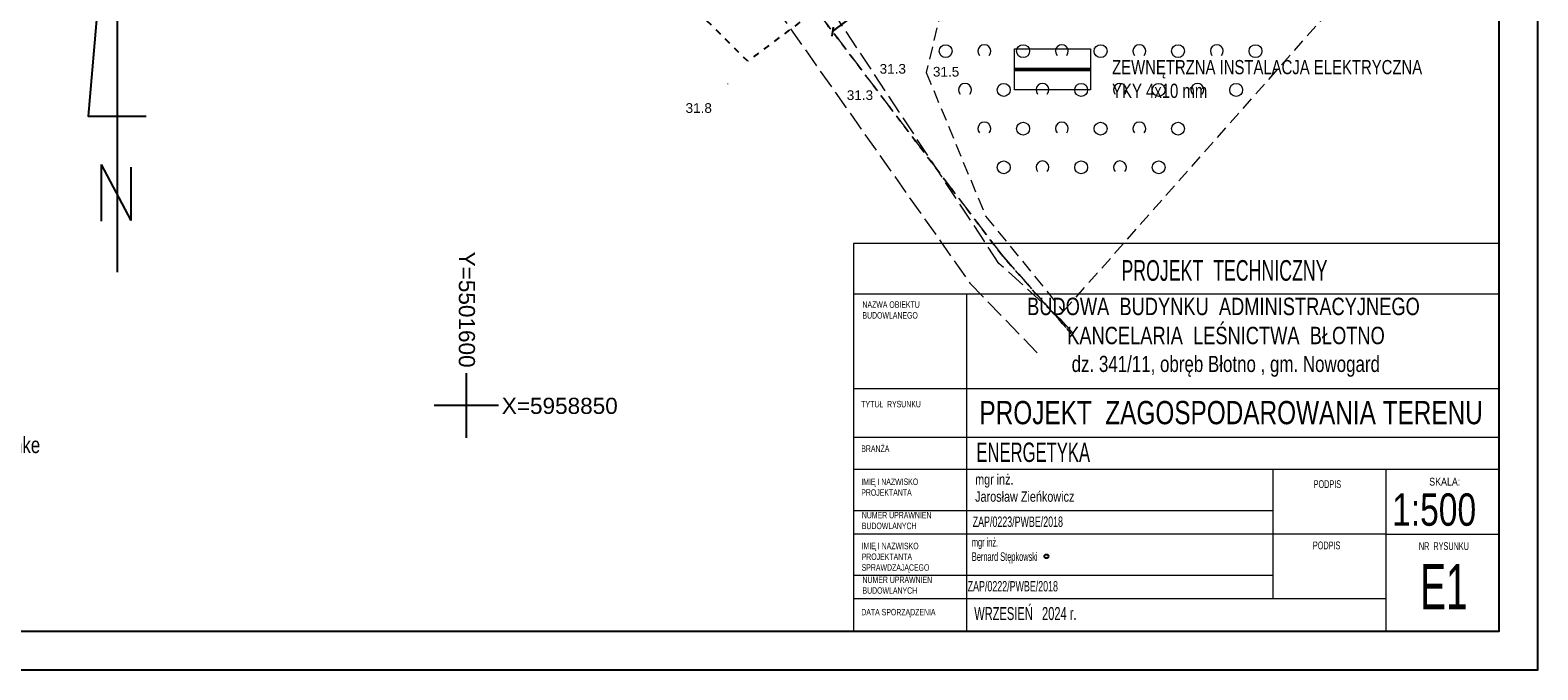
# Model space of a CAD drawing. Extents: x 5501473 to 5501683, y 5958830 to 5958978.
# Tile 2 of 6: x 5501566 to 5501683, y 5958830 to 5958879. Entities that reach past the tile are written whole.
import ezdxf
from ezdxf.enums import TextEntityAlignment as Align

# ---------------------------------------------------------------- set-up
doc = ezdxf.new("R2010")
doc.units = 0
doc.header["$LTSCALE"] = 0.5
doc.header["$PDMODE"] = 33
doc.header["$PDSIZE"] = 0.3
for name, pattern in [('1 1', [2, 1, -1]), ('2 1', [3, 2, -1]), ('3 1', [4, 3, -1]), ('EGKK', [4, 3, -1]), ('EGUG', [2, 1, -1])]:
    doc.linetypes.add(name, pattern=pattern)
for name, color, linetype, lineweight in [('--linia zabudowy', 252, 'Continuous', 30), ('--PRO.ELEKTRYKA', 1, 'Continuous', 50), ('--tabelka rysunku', 7, 'Continuous', 0), ('--zagosp', 7, 'Continuous', 0), ('A--legenda', 7, 'Continuous', 0), ('A--tabelka rysunku', 7, 'Continuous', 0), ('EGKK', 251, 'Continuous', 20), ('EGUG', 251, 'Continuous', 20), ('OTK', 251, 'Continuous', 20), ('OTRN', 251, 'Continuous', 20), ('OTRN_O', 251, 'Continuous', 18), ('OTZ', 251, 'Continuous', 20)]:
    doc.layers.add(name, color=color, linetype=linetype, lineweight=lineweight)
for name, color, linetype in [('PARSI', 251, 'Continuous'), ('Strzałka', 251, 'Continuous'), ('Wymiarowanie', 7, 'Continuous')]:
    doc.layers.add(name, color=color, linetype=linetype)
doc.styles.add('1-500', font='arial.ttf', dxfattribs={"width": 0.75, "height": 1.25})
doc.styles.add('Arial narrow', font='txt', dxfattribs={"width": 0.75})
doc.styles.add('BDOT', font='Arial.ttf', dxfattribs={"width": 0.9})
doc.styles.add('MZSK', font='Arial.ttf', dxfattribs={"width": 0.9, "height": 0.75})
doc.styles.get("Standard").update_dxf_attribs({"font": 'arial.ttf', "width": 0.9})
doc.styles.add('STYL-1', font='arial.ttf', dxfattribs={"width": 0.75})
doc.dimstyles.new('1-500', dxfattribs={"dimtxt": 1.25, "dimasz": 0.5, "dimexe": 0.5, "dimexo": 1, "dimgap": 0.09, "dimtad": 1, "dimzin": 0, "dimdsep": 46, "dimtxsty": '1-500', "dimblk": 'OBLIQUE', "dimcen": 0.09, "dimclrt": 256, "dimadec": 0, "dimazin": 0, "dimtfac": 1, "dimtdec": 4, "dimtix": 1, "dimtofl": 0, "dimtmove": 2, "dimatfit": 3, "dimldrblk": 'OBLIQUE', "dimfxl": 0.5, "dimfxlon": 1, "dimtvp": 0.9, "dimtolj": 1, "dimtzin": 0, "dimarcsym": 0})

# ---------------------------------------------------------------- blocks, each defined once
blk = doc.blocks.new('OTZK_a')
at = {"layer": 'OTZ', "color": 0, "lineweight": 18}
blk.add_circle((0, 0), 1, dxfattribs=at)
blk = doc.blocks.new('OTZK_b')
at = {"layer": 'OTZ', "color": 0, "lineweight": 18}
blk.add_arc((0, 0), 1, 318.5904, 221.4096, dxfattribs=at)
blk = doc.blocks.new('OTRN')
at = {"layer": 'OTRN', "color": 0, "const_width": 0.09}
blk.add_lwpolyline([(-0.04, 0, 1), (0.04, 0, 1)], format="xyb", close=True, dxfattribs=at)
at = {"layer": 'OTRN_O', "color": 0, "style": 'BDOT'}
blk.add_attdef('RZEDNA', (0.51, 0.52), '', height=1.5, dxfattribs=at)
blk = doc.blocks.new('mzsk')
at = {"layer": 'PARSI', "color": 0}
for p, q in [((0, -5), (0, 5)), ((5, 0), (-5, 0))]:
    blk.add_line(p, q, dxfattribs=at)
blk = doc.blocks.new('A$7E88CE28F106')
at = {"layer": 'A--legenda', "linetype": 'Continuous', "insert": (0, 9.96), "char_height": 1.25, "width": 31.0464, "attachment_point": 1, "rotation": 0, "style": 'STYL-1'}
blk.add_mtext('potwierdzam zgodność mapy \\Pdo celów projektowych z orginałem\\P\\Pmgr inż. arch Elżbieta Kojałowicz-Bethke\\PNr upr bud. 58/Sz/99', dxfattribs=at)
blk = doc.blocks.new('_Oblique')
at = {"color": 0, "linetype": 'ByBlock', "lineweight": -2}
blk.add_line((-0.5, -0.5), (0.5, 0.5), dxfattribs=at)
blk = doc.blocks.new('*D262')
at = {"layer": '--linia zabudowy', "color": 0, "linetype": 'Continuous', "lineweight": -2}
for p, q in [((5501628.36, 5958878.94), (5501637.92, 5958886.19)), ((5501637.55, 5958886.69), (5501637.62, 5958886.59)), ((5501627.98, 5958879.44), (5501628.06, 5958879.34))]:
    blk.add_line(p, q, dxfattribs=at)
at = {"layer": 'Defpoints', "color": 0}
for p in [(5501637.92, 5958886.19), (5501638.15, 5958885.89), (5501628.58, 5958878.65)]:
    blk.add_point(p, dxfattribs=at)
at = {"layer": '--linia zabudowy', "color": 0, "lineweight": -2, "xscale": 0.5, "yscale": 0.5, "zscale": 0.5}
for p, rotation in [((5501637.92, 5958886.19), 37.1456671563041), ((5501628.36, 5958878.94), 217.1456671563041)]:
    blk.add_blockref('_Oblique', p, dxfattribs=dict(at, rotation=rotation))
at = {"layer": '--linia zabudowy', "lineweight": 5, "insert": (5501632.7, 5958883.15), "char_height": 1.25, "attachment_point": 5, "rotation": 37.1457, "style": '1-500'}
blk.add_mtext('\\A1;12.00', dxfattribs=at)

msp = doc.modelspace()

# ---------------------------------------------------------------- linework, layer by layer
at = {"layer": '--PRO.ELEKTRYKA'}
msp.add_lwpolyline([(5501642.443, 5958876.012), (5501648.333, 5958876.012)], dxfattribs=at)
at = {"layer": '--tabelka rysunku', "linetype": 'Continuous'}
for p, q in [((5501679.985, 5958858.623), (5501629.985, 5958858.623)), ((5501638.735, 5958858.623), (5501638.735, 5958832.529)), ((5501679.985, 5958851.279), (5501629.985, 5958851.279)), ((5501679.985, 5958851.279), (5501629.985, 5958851.279)), ((5501679.985, 5958847.529), (5501629.985, 5958847.529)), ((5501679.985, 5958845.029), (5501629.985, 5958845.029)), ((5501662.485, 5958835.029), (5501662.485, 5958845.029)), ((5501671.235, 5958832.529), (5501671.235, 5958845.029)), ((5501662.485, 5958841.829), (5501629.985, 5958841.829)), ((5501671.235, 5958840.029), (5501629.985, 5958840.029)), ((5501671.235, 5958840.029), (5501679.985, 5958840.029)), ((5501662.485, 5958836.829), (5501629.985, 5958836.829)), ((5501671.235, 5958835.029), (5501629.985, 5958835.029))]:
    msp.add_line(p, q, dxfattribs=at)
msp.add_lwpolyline([(5501629.985, 5958832.529), (5501679.985, 5958832.529), (5501679.985, 5958862.529), (5501629.985, 5958862.529)], close=True, dxfattribs=at)
at = {"layer": '--zagosp', "linetype": 'Continuous'}
msp.add_lwpolyline([(5501642.443, 5958877.6), (5501648.333, 5958877.6), (5501648.333, 5958874.424), (5501642.443, 5958874.424)], close=True, dxfattribs=at)
for points in [[(5501472.985, 5958829.529), (5501682.985, 5958829.529), (5501682.985, 5958978.029), (5501472.985, 5958978.029)], [(5501480.985, 5958832.529), (5501679.985, 5958832.529), (5501679.985, 5958975.029), (5501480.985, 5958975.029)]]:
    msp.add_lwpolyline(points, close=True)
at = {"flags": 128}
for points in [[(5501572.953, 5958898.427), (5501570.711, 5958872.39), (5501575.195, 5958872.39)], [(5501572.953, 5958898.427), (5501572.953, 5958860.312)], [(5501571.727, 5958868.64), (5501571.727, 5958864.269)], [(5501571.727, 5958868.64), (5501574.024, 5958864.306)], [(5501574.024, 5958868.455), (5501574.024, 5958864.306)]]:
    msp.add_lwpolyline(points, dxfattribs=at)
msp.add_point((5501644.925, 5958838.318))
at = {"layer": 'EGKK', "linetype": 'EGKK', "lineweight": 18}
msp.add_lwpolyline([(5501659.731, 5958930.855), (5501651.95, 5958919.55), (5501605.45, 5958945.9), (5501592.28, 5958926.57), (5501641.46, 5958861.65), (5501646.829, 5958855.594)], dxfattribs=at)
at = {"layer": 'EGUG', "linetype": 'EGUG', "lineweight": 18}
for points in [[(5501660.19, 5958931.523), (5501651.95, 5958919.55), (5501605.45, 5958945.9), (5501592.28, 5958926.57), (5501641.46, 5958861.65), (5501646.841, 5958855.58)], [(5501646.844, 5958855.576), (5501641.46, 5958861.65), (5501592.28, 5958926.57), (5501583.6, 5958913.84), (5501577.9, 5958906.648)]]:
    msp.add_lwpolyline(points, dxfattribs=at)
at = {"layer": 'OTK', "linetype": '3 1', "lineweight": 18}
for points in [[(5501603.54, 5958933.46), (5501600.18, 5958932.26), (5501594.4, 5958932.15), (5501590.54, 5958936.79), (5501583.09, 5958926.4), (5501589.42, 5958927.16), (5501598.85, 5958913.64), (5501623.95, 5958880.79), (5501639, 5958859.47), (5501644.546, 5958853.722)], [(5501647.03, 5958855.533), (5501646.05, 5958856.64), (5501641.25, 5958861), (5501627.72, 5958881.52), (5501601.41, 5958915.7), (5501594.12, 5958928.18), (5501594.12, 5958928.18)]]:
    msp.add_lwpolyline(points, dxfattribs=at)
at = {"layer": 'OTZ', "linetype": '2 1', "lineweight": 18}
msp.add_lwpolyline([(5501668.11, 5958904.43), (5501655.81, 5958892.82), (5501637.85, 5958885.06), (5501635.62, 5958875.77), (5501640.22, 5958864.65), (5501646.23, 5958857.27), (5501676.26, 5958891.18)], close=True, dxfattribs=at)
at = {"layer": 'Strzałka', "linetype": '1 1', "flags": 128}
msp.add_lwpolyline([(5501596.574, 5958964.164), (5501642.356, 5958940.252), (5501666.438, 5958909.985), (5501621.79, 5958876.648), (5501570.688, 5958927.46), (5501596.574, 5958964.164)], dxfattribs=at)

# ---------------------------------------------------------------- block references
msp.add_blockref('A$7E88CE28F106', (5501543.346, 5958843.853))
at = {"layer": 'OTRN', "xscale": 0.5, "yscale": 0.5, "zscale": 0.5}
for p in [(5501631.751, 5958875.425, 31.31), (5501629.209, 5958873.387, 31.3)]:
    msp.add_blockref('OTRN', p, dxfattribs=at).add_auto_attribs({'RZEDNA': '31.3'})
at = {"layer": 'OTRN'}
ref = msp.add_blockref('OTRN', (5501635.62, 5958875.77), dxfattribs=dict(at, xscale=0.5, yscale=0.5, zscale=0.5, rotation=360))
ref.add_attrib('RZEDNA', '31.5', (5501636.137, 5958875.461, 31.5), dxfattribs={"layer": 'OTRN_O', "color": 0, "height": 0.75, "style": 'BDOT'})
ref = msp.add_blockref('OTRN', (5501620.25, 5958874.9), dxfattribs=dict(at, xscale=0.5, yscale=0.5, zscale=0.5, rotation=360))
ref.add_attrib('RZEDNA', '31.8', (5501616.98, 5958872.65, 31.8), dxfattribs={"layer": 'OTRN_O', "color": 0, "height": 0.75, "style": 'BDOT'})
at = {"layer": 'OTZ', "xscale": 0.5, "yscale": 0.5, "zscale": 0.5}
for name, p in [('OTZK_a', (5501637.12, 5958877.43)), ('OTZK_b', (5501640.12, 5958877.43)), ('OTZK_a', (5501643.12, 5958877.43)), ('OTZK_b', (5501646.12, 5958877.43)), ('OTZK_a', (5501649.12, 5958877.43)), ('OTZK_b', (5501652.12, 5958877.43)), ('OTZK_a', (5501655.12, 5958877.43)), ('OTZK_b', (5501658.12, 5958877.43)), ('OTZK_a', (5501661.12, 5958877.43)), ('OTZK_b', (5501638.62, 5958874.43)), ('OTZK_a', (5501641.62, 5958874.43)), ('OTZK_b', (5501644.62, 5958874.43)), ('OTZK_a', (5501647.62, 5958874.43)), ('OTZK_b', (5501650.62, 5958874.43)), ('OTZK_a', (5501653.62, 5958874.43)), ('OTZK_b', (5501656.62, 5958874.43)), ('OTZK_a', (5501659.62, 5958874.43)), ('OTZK_b', (5501640.12, 5958871.43)), ('OTZK_a', (5501643.12, 5958871.43)), ('OTZK_b', (5501646.12, 5958871.43)), ('OTZK_a', (5501649.12, 5958871.43)), ('OTZK_b', (5501652.12, 5958871.43)), ('OTZK_a', (5501655.12, 5958871.43)), ('OTZK_a', (5501641.62, 5958868.43)), ('OTZK_b', (5501644.62, 5958868.43)), ('OTZK_a', (5501647.62, 5958868.43)), ('OTZK_b', (5501650.62, 5958868.43)), ('OTZK_a', (5501653.62, 5958868.43))]:
    msp.add_blockref(name, p, dxfattribs=at)
at = {"layer": 'PARSI', "xscale": 0.5, "yscale": 0.5, "zscale": 0.5}
msp.add_blockref('mzsk', (5501600, 5958850), dxfattribs=at)

# ---------------------------------------------------------------- texts
at = {"layer": '--tabelka rysunku', "style": 'Arial narrow'}
msp.add_text('SKALA:', height=0.6, dxfattribs=at).set_placement((5501674.571, 5958844.396), align=Align.TOP_LEFT)
at = {"layer": '--tabelka rysunku', "style": 'Arial narrow', "width": 0.908571}
msp.add_text('1:500', height=2.5, dxfattribs=at).set_placement((5501671.697, 5958843.186), align=Align.TOP_LEFT)
at = {"layer": '--tabelka rysunku', "ltscale": 35, "attachment_point": 2}
for s, insert, char_height, width, style in [('PROJEKT  TECHNICZNY', (5501658.715, 5958861.25), 1.6, 62.79822, 'Arial narrow'), ('{\\W0.75;PROJEKT  ZAGOSPODAROWANIA TERENU}', (5501659.23, 5958850.345), 1.8, 58.93762, 'STYL-1'), ('\\pxql;ENERGETYKA', (5501670.9, 5958847.122), 1.5, 62.79822, 'Arial narrow')]:
    msp.add_mtext(s, dxfattribs=dict(at, insert=insert, char_height=char_height, width=width, style=style))
at = {"layer": '--tabelka rysunku', "attachment_point": 1, "style": 'Arial narrow'}
for s, insert, char_height, width in [('NAZWA OBIEKTU\\PBUDOWLANEGO', (5501630.677, 5958858.056), 0.5, 27.71764), ('TYTUŁ  RYSUNKU', (5501630.587, 5958850.352), 0.5, 27.71764), ('BRANŻA', (5501630.587, 5958846.902), 0.5, 27.71764), ('IMIĘ I NAZWISKO \\PPROJEKTANTA', (5501630.587, 5958844.341), 0.5, 27.71764), ('PODPIS ', (5501665.62, 5958844.207), 0.6, 27.71764), ('NUMER UPRAWNIEŃ \\PBUDOWLANYCH', (5501630.631, 5958841.755), 0.5, 27.71764), ('\\PZAP/0223/PWBE/2018', (5501639.216, 5958842.731), 0.8, 27.71764), ('IMIĘ I NAZWISKO \\PPROJEKTANTA\\PSPRAWDZAJĄCEGO', (5501630.615, 5958839.368), 0.5, 27.71764), ('{\\H0.8333x;mgr inż.\\PBernard Stępkowski}   \\P    ', (5501639.151, 5958839.74), 0.8, 21.98918), ('PODPIS  ', (5501665.563, 5958839.462), 0.6, 27.71764), ('NR  RYSUNKU', (5501673.77, 5958839.408), 0.6, 7.21461), ('NUMER UPRAWNIEŃ \\PBUDOWLANYCH', (5501630.683, 5958836.753), 0.5, 27.71764), ('E1', (5501673.871, 5958837.717), 3.5, 6.50967), ('ZAP/0222/PWBE/2018\\P       ', (5501638.828, 5958836.403), 0.8, 21.98918), ('WRZESIEŃ   2024 r.', (5501639.335, 5958834.387), 1, 27.71764), ('DATA SPORZĄDZENIA', (5501630.587, 5958834.247), 0.5, 27.71764)]:
    msp.add_mtext(s, dxfattribs=dict(at, insert=insert, char_height=char_height, width=width))
at = {"layer": '--tabelka rysunku', "insert": (5501639.406, 5958844.677), "char_height": 0.8, "width": 27.71764, "attachment_point": 1}
for s in ['{\\fArial|b0|i0|c238|p34;\\W0.75;mgr\\Frodzlin.shx|c238; \\fArial|b0|i0|c238|p34;inż.\\PJarosław Zieńkowicz}', '{\\fArial|b0|i0|c238|p34;\\W0.75;mgr\\Frodzlin.shx|c238; \\fArial|b0|i0|c238|p34;inż']:
    msp.add_mtext(s, dxfattribs=at)
at = {"layer": '--zagosp', "linetype": 'Continuous', "insert": (5501650.014, 5958876.742), "char_height": 1.1, "width": 25.05877, "attachment_point": 1, "style": 'STYL-1'}
msp.add_mtext('ZEWNĘTRZNA INSTALACJA ELEKTRYCZNA YKY 4x10 mm', dxfattribs=at)
at = {"layer": 'A--tabelka rysunku', "insert": (5501658.636, 5958858.34), "char_height": 1.8, "width": 59.72916, "attachment_point": 2, "style": '1-500'}
msp.add_mtext('{\\H0.75x;BUDOWA  BUDYNKU  ADMINISTRACYJNEGO\\P KANCELARIA  LEŚNICTWA  BŁOTNO\\P\\H0.9259x; dz. 341/11, obręb Błotno , gm. Nowogard}', dxfattribs=at)
at = {"layer": 'Wymiarowanie', "style": 'MZSK'}
msp.add_text('Y=5501600', height=1.25, rotation=270, dxfattribs=at).set_placement((5501600.669, 5958852.927), align=Align.TOP_RIGHT)
msp.add_text('X=5958850', height=1.25, dxfattribs=at).set_placement((5501602.745, 5958848.968), align=Align.BOTTOM_LEFT)

# ---------------------------------------------------------------- dimensions: what is measured, and where the dimension line sits
at = {"layer": '--linia zabudowy', "linetype": 'Continuous', "lineweight": 5}
dim = msp.add_aligned_dim(p1=(5501628.584, 5958878.647), p2=(5501638.149, 5958885.893), distance=0.372, dimstyle='1-500', override={"dimtxt": 1.25}, dxfattribs=at)
dim.commit()
dim.dimension.update_dxf_attribs({"geometry": '*D262', "text_midpoint": (5501632.703, 5958883.147)})

doc.saveas('drawing.dxf')
